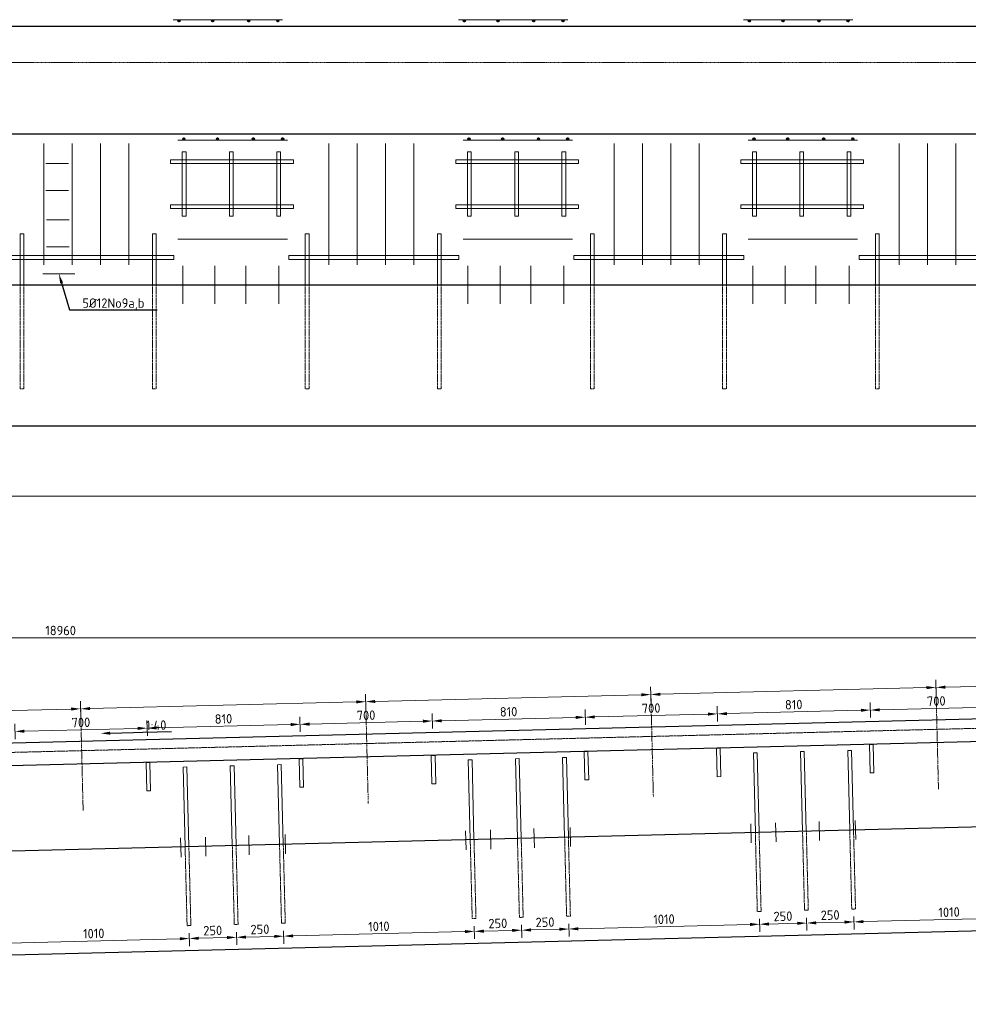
# Model space of a CAD drawing. Header units: millimetres. Extents: x -8028558 to 327273, y -63352 to 83293.
# Tile 185 of 195: x 296656 to 301679, y 5187 to 10398. Entities that reach past the tile are written whole.
import ezdxf
from ezdxf import colors
from ezdxf.entities.mleader import LeaderData, LeaderLine
from ezdxf.math import Vec2, Vec3

# ---------------------------------------------------------------- set-up
doc = ezdxf.new("R2010")
doc.units = ezdxf.units.MM
for name, pattern in [('NLCS-HIDDEN', [4, 2, -2]), ('XX-AFBREEK', [7, 4, -1, 1, -1]), ('XX-HART', [13, 4, -2, 1, -2, 4]), ('ZZ-HIDDEN-SO', [4, 2, -2])]:
    doc.linetypes.add(name, pattern=pattern)
for name, color, linetype, lineweight in [('B-CO-BC-AFBREEKLIJN-G', 7, 'XX-AFBREEK', 18), ('B-CO-BC-BETONVORM-GD', 90, 'Continuous', 25), ('B-CO-BC-BETONVORM-GN', 10, 'ZZ-HIDDEN-SO', 13), ('B-CO-BC-STORTNAAD-GD', 10, 'BC-STORTNAAD', 25), ('B-CO-BC-WAPENING-GD', 130, 'Continuous', 25), ('B-CO-BC-WAPENING_HOOFDWAPENING-G', 170, 'Continuous', 18), ('B-CO-BC-WAPENING_HOOFDWAPENING-GN', 140, 'NLCS-HIDDEN', 13), ('B-CO-SC-STAALVORM-AD', 252, 'Continuous', 18), ('X-XX-AL-HARTLIJN-G', 7, 'XX-HART', 18), ('X-XX-AL-M', 7, 'Continuous', 18), ('X-XX-AL-VERWIJZING-T25', 7, 'Continuous', 25)]:
    doc.layers.add(name, color=color, linetype=linetype, lineweight=lineweight)
doc.styles.add('NLCS-ISO-MM20-T25', font='NLCS-ISO.ttf', dxfattribs={"height": 50})
doc.linetypes.add('BC-STORTNAAD', pattern='A,15,-1,[175,NLCS.SHX,S=1,R=0,X=0,Y=0],-1', length=17)
doc.dimstyles.new('NLCS-MM20-T25-PIJL_L0_H4', dxfattribs={"dimscale": 20, "dimtxt": 2.5, "dimasz": 2.5, "dimexe": 2, "dimexo": 2, "dimgap": 0.7, "dimtad": 1, "dimdec": 0, "dimzin": 0, "dimdsep": 46, "dimtxsty": 'NLCS-ISO-MM20-T25', "dimcen": 0, "dimdle": 2, "dimclrd": 256, "dimclre": 256, "dimclrt": 256, "dimadec": 4, "dimazin": 0, "dimtfac": 1, "dimtdec": 3, "dimtofl": 0, "dimtmove": 0, "dimatfit": 3, "dimfxl": 2, "dimfxlon": 1, "dimtfillclr": 256, "dimtolj": 1, "dimtzin": 0, "dimlwd": -1, "dimlwe": -1, "dimarcsym": 0})
pattern_1 = [(45, (-25, 0), (-2.828427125, 2.828427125), []), (45, (-25, 2.4284), (-2.828427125, 2.828427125), []), (45, (-25, 2.5284), (-2.828427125, 2.828427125), []), (45, (-25, 2.6284), (-2.828427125, 2.828427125), [])]
pattern_2 = [(45, (0, 0), (-2.828427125, 2.828427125), []), (45, (0, 2.4284), (-2.828427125, 2.828427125), []), (45, (0, 2.5284), (-2.828427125, 2.828427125), []), (45, (0, 2.6284), (-2.828427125, 2.828427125), [])]

# ---------------------------------------------------------------- blocks, each defined once
blk = doc.blocks.new('*D1098')
at = {"layer": 'X-XX-AL-M', "transparency": 16777216}
for p, q in [((287393.2, 7086.2), (287393.2, 7166.2)), ((306353.2, 7086.2), (306353.2, 7166.2)), ((287443.2, 7126.2), (306303.2, 7126.2))]:
    blk.add_line(p, q, dxfattribs=at)
for points in [[(287443.2, 7134.6), (287443.2, 7117.9), (287393.2, 7126.2)], [(306303.2, 7134.6), (306303.2, 7117.9), (306353.2, 7126.2)]]:
    blk.add_solid(points, dxfattribs=at)
at = {"layer": 'X-XX-AL-M', "transparency": 16777216, "insert": (296873.2, 7165.2), "char_height": 50, "attachment_point": 5, "style": 'NLCS-ISO-MM20-T25'}
blk.add_mtext('\\A1;18960', dxfattribs=at)
blk = doc.blocks.new('*D1105')
at = {"layer": 'X-XX-AL-M', "transparency": 16777216}
for p, q in [((296979.9, 6710.8), (296977.9, 6790.8)), ((295470.4, 6673.1), (295468.4, 6753.1)), ((295519.3, 6714.3), (296928.9, 6749.6))]:
    blk.add_line(p, q, dxfattribs=at)
for points in [[(296928.7, 6757.9), (296929.1, 6741.2), (296978.9, 6750.8)], [(295519.1, 6722.6), (295519.5, 6706), (295469.4, 6713.1)]]:
    blk.add_solid(points, dxfattribs=at)
at = {"layer": 'X-XX-AL-M', "transparency": 16777216, "insert": (296223.1, 6770.9), "char_height": 50, "attachment_point": 5, "rotation": 1.4321, "style": 'NLCS-ISO-MM20-T25'}
blk.add_mtext('\\A1;10x1510=15100', dxfattribs=at)
blk = doc.blocks.new('*D1106')
at = {"layer": 'X-XX-AL-M', "transparency": 16777216}
for p, q in [((298489.4, 6748.6), (298487.4, 6828.5)), ((296979.9, 6710.8), (296977.9, 6790.8)), ((297028.9, 6752.1), (298438.4, 6787.3))]:
    blk.add_line(p, q, dxfattribs=at)
for points in [[(298438.2, 6795.6), (298438.6, 6779), (298488.4, 6788.5)], [(297028.7, 6760.4), (297029.1, 6743.7), (296978.9, 6750.8)]]:
    blk.add_solid(points, dxfattribs=at)
blk = doc.blocks.new('*D1107')
at = {"layer": 'X-XX-AL-M', "transparency": 16777216}
for p, q in [((298489.4, 6748.6), (298487.4, 6828.5)), ((299998.9, 6786.3), (299996.9, 6866.3)), ((298538.4, 6789.8), (299948, 6825))]:
    blk.add_line(p, q, dxfattribs=at)
for points in [[(299947.7, 6833.4), (299948.2, 6816.7), (299997.9, 6826.3)], [(298538.2, 6798.1), (298538.6, 6781.5), (298488.4, 6788.5)]]:
    blk.add_solid(points, dxfattribs=at)
blk = doc.blocks.new('*D1108')
at = {"layer": 'X-XX-AL-M', "transparency": 16777216}
for p, q in [((301508.5, 6824), (301506.5, 6904)), ((299998.9, 6786.3), (299996.9, 6866.3)), ((300047.9, 6827.5), (301457.5, 6862.8))]:
    blk.add_line(p, q, dxfattribs=at)
for points in [[(300047.7, 6835.9), (300048.1, 6819.2), (299997.9, 6826.3)], [(301457.3, 6871.1), (301457.7, 6854.4), (301507.5, 6864)]]:
    blk.add_solid(points, dxfattribs=at)
blk = doc.blocks.new('*D1109')
at = {"layer": 'X-XX-AL-M', "transparency": 16777216}
for p, q in [((303018, 6861.8), (303016, 6941.7)), ((301508.5, 6824), (301506.5, 6904)), ((301557.4, 6865.3), (302967, 6900.5))]:
    blk.add_line(p, q, dxfattribs=at)
for points in [[(302966.8, 6908.8), (302967.2, 6892.2), (303017, 6901.8)], [(301557.2, 6873.6), (301557.7, 6856.9), (301507.5, 6864)]]:
    blk.add_solid(points, dxfattribs=at)
blk = doc.blocks.new('*D1126')
at = {"layer": 'X-XX-AL-M', "transparency": 16777216}
for p, q in [((296632.6, 6590.9), (296630.6, 6670.9)), ((297332.4, 6608.4), (297330.4, 6688.4)), ((296681.6, 6632.2), (297281.4, 6647.2))]:
    blk.add_line(p, q, dxfattribs=at)
for points in [[(296681.4, 6640.5), (296681.8, 6623.9), (296631.6, 6630.9)], [(297281.2, 6655.5), (297281.6, 6638.8), (297331.4, 6648.4)]]:
    blk.add_solid(points, dxfattribs=at)
at = {"layer": 'X-XX-AL-M', "transparency": 16777216, "insert": (296980.6, 6678.7), "char_height": 50, "attachment_point": 5, "rotation": 1.4321, "style": 'NLCS-ISO-MM20-T25'}
blk.add_mtext('\\A1;700', dxfattribs=at)
blk = doc.blocks.new('*D1127')
at = {"layer": 'X-XX-AL-M', "transparency": 16777216}
for p, q in [((297332.4, 6608.4), (297330.4, 6688.4)), ((298142.2, 6628.7), (298140.2, 6708.7)), ((297381.4, 6649.7), (298091.2, 6667.4))]:
    blk.add_line(p, q, dxfattribs=at)
for points in [[(298091, 6675.8), (298091.4, 6659.1), (298141.2, 6668.7)], [(297381.2, 6658), (297381.6, 6641.3), (297331.4, 6648.4)]]:
    blk.add_solid(points, dxfattribs=at)
at = {"layer": 'X-XX-AL-M', "transparency": 16777216, "insert": (297735.3, 6697.5), "char_height": 50, "attachment_point": 5, "rotation": 1.4321, "style": 'NLCS-ISO-MM20-T25'}
blk.add_mtext('\\A1;810', dxfattribs=at)
blk = doc.blocks.new('*D1128')
at = {"layer": 'X-XX-AL-M', "transparency": 16777216}
for p, q in [((298841.9, 6646.2), (298839.9, 6726.2)), ((298142.2, 6628.7), (298140.2, 6708.7)), ((298191.2, 6669.9), (298791, 6684.9))]:
    blk.add_line(p, q, dxfattribs=at)
for points in [[(298190.9, 6678.3), (298191.4, 6661.6), (298141.2, 6668.7)], [(298790.8, 6693.2), (298791.2, 6676.6), (298840.9, 6686.2)]]:
    blk.add_solid(points, dxfattribs=at)
at = {"layer": 'X-XX-AL-M', "transparency": 16777216, "insert": (298490.1, 6716.4), "char_height": 50, "attachment_point": 5, "rotation": 1.4321, "style": 'NLCS-ISO-MM20-T25'}
blk.add_mtext('\\A1;700', dxfattribs=at)
blk = doc.blocks.new('*D1129')
at = {"layer": 'X-XX-AL-M', "transparency": 16777216}
for p, q in [((298841.9, 6646.2), (298839.9, 6726.2)), ((299651.7, 6666.4), (299649.7, 6746.4)), ((298890.9, 6687.4), (299600.7, 6705.2))]:
    blk.add_line(p, q, dxfattribs=at)
for points in [[(298890.7, 6695.7), (298891.1, 6679.1), (298840.9, 6686.2)], [(299600.5, 6713.5), (299600.9, 6696.8), (299650.7, 6706.4)]]:
    blk.add_solid(points, dxfattribs=at)
at = {"layer": 'X-XX-AL-M', "transparency": 16777216, "insert": (299244.8, 6735.3), "char_height": 50, "attachment_point": 5, "rotation": 1.4321, "style": 'NLCS-ISO-MM20-T25'}
blk.add_mtext('\\A1;810', dxfattribs=at)
blk = doc.blocks.new('*D1130')
at = {"layer": 'X-XX-AL-M', "transparency": 16777216}
for p, q in [((299651.7, 6666.4), (299649.7, 6746.4)), ((300351.5, 6683.9), (300349.5, 6763.9)), ((299700.7, 6707.7), (300300.5, 6722.7))]:
    blk.add_line(p, q, dxfattribs=at)
for points in [[(300300.3, 6731), (300300.7, 6714.3), (300350.5, 6723.9)], [(299700.5, 6716), (299700.9, 6699.3), (299650.7, 6706.4)]]:
    blk.add_solid(points, dxfattribs=at)
at = {"layer": 'X-XX-AL-M', "transparency": 16777216, "insert": (299999.6, 6754.1), "char_height": 50, "attachment_point": 5, "rotation": 1.4321, "style": 'NLCS-ISO-MM20-T25'}
blk.add_mtext('\\A1;700', dxfattribs=at)
blk = doc.blocks.new('*D1131')
at = {"layer": 'X-XX-AL-M', "transparency": 16777216}
for p, q in [((301161.2, 6704.2), (301159.2, 6784.1)), ((300351.5, 6683.9), (300349.5, 6763.9)), ((300400.5, 6725.2), (301110.2, 6742.9))]:
    blk.add_line(p, q, dxfattribs=at)
for points in [[(300400.3, 6733.5), (300400.7, 6716.8), (300350.5, 6723.9)], [(301110, 6751.2), (301110.4, 6734.6), (301160.2, 6744.1)]]:
    blk.add_solid(points, dxfattribs=at)
at = {"layer": 'X-XX-AL-M', "transparency": 16777216, "insert": (300754.4, 6773), "char_height": 50, "attachment_point": 5, "rotation": 1.4321, "style": 'NLCS-ISO-MM20-T25'}
blk.add_mtext('\\A1;810', dxfattribs=at)
blk = doc.blocks.new('*D1132')
at = {"layer": 'X-XX-AL-M', "transparency": 16777216}
for p, q in [((301161.2, 6704.2), (301159.2, 6784.1)), ((301861, 6721.7), (301859, 6801.6)), ((301210.2, 6745.4), (301810, 6760.4))]:
    blk.add_line(p, q, dxfattribs=at)
for points in [[(301210, 6753.7), (301210.4, 6737.1), (301160.2, 6744.1)], [(301809.8, 6768.7), (301810.2, 6752.1), (301860, 6761.6)]]:
    blk.add_solid(points, dxfattribs=at)
at = {"layer": 'X-XX-AL-M', "transparency": 16777216, "insert": (301509.1, 6791.9), "char_height": 50, "attachment_point": 5, "rotation": 1.4321, "style": 'NLCS-ISO-MM20-T25'}
blk.add_mtext('\\A1;700', dxfattribs=at)
blk = doc.blocks.new('*D1064')
at = {"layer": 'X-XX-AL-M', "transparency": 16777216}
for p, q in [((296544, 5537.9), (296545.7, 5469.8)), ((296594.7, 5511), (297504.4, 5533.8)), ((297553.7, 5563.1), (297555.4, 5495))]:
    blk.add_line(p, q, dxfattribs=at)
for points in [[(297504.2, 5542.1), (297504.6, 5525.5), (297554.4, 5535)], [(296594.5, 5519.4), (296594.9, 5502.7), (296544.7, 5509.8)]]:
    blk.add_solid(points, dxfattribs=at)
at = {"layer": 'X-XX-AL-M', "transparency": 16777216, "insert": (297048.5, 5561.4), "char_height": 50, "attachment_point": 5, "rotation": 1.4321, "style": 'NLCS-ISO-MM20-T25'}
blk.add_mtext('\\A1;1010', dxfattribs=at)
blk = doc.blocks.new('*D1065')
at = {"layer": 'X-XX-AL-M', "transparency": 16777216}
for p, q in [((297553.7, 5563.1), (297555.4, 5495)), ((297604.3, 5536.3), (297754.3, 5540)), ((297803.6, 5569.3), (297805.3, 5501.3))]:
    blk.add_line(p, q, dxfattribs=at)
for points in [[(297604.1, 5544.6), (297604.6, 5528), (297554.4, 5535)], [(297754.1, 5548.4), (297754.5, 5531.7), (297804.3, 5541.3)]]:
    blk.add_solid(points, dxfattribs=at)
at = {"layer": 'X-XX-AL-M', "transparency": 16777216, "insert": (297678.3, 5577.1), "char_height": 50, "attachment_point": 5, "rotation": 1.4321, "style": 'NLCS-ISO-MM20-T25'}
blk.add_mtext('\\A1;250', dxfattribs=at)
blk = doc.blocks.new('*D1066')
at = {"layer": 'X-XX-AL-M', "transparency": 16777216}
for p, q in [((297803.6, 5569.3), (297805.3, 5501.3)), ((297854.3, 5542.5), (298004.2, 5546.3)), ((298053.5, 5575.6), (298055.2, 5507.5))]:
    blk.add_line(p, q, dxfattribs=at)
for points in [[(297854.1, 5550.9), (297854.5, 5534.2), (297804.3, 5541.3)], [(298004, 5554.6), (298004.4, 5538), (298054.2, 5547.5)]]:
    blk.add_solid(points, dxfattribs=at)
at = {"layer": 'X-XX-AL-M', "transparency": 16777216, "insert": (297928.3, 5583.4), "char_height": 50, "attachment_point": 5, "rotation": 1.4321, "style": 'NLCS-ISO-MM20-T25'}
blk.add_mtext('\\A1;250', dxfattribs=at)
blk = doc.blocks.new('*D1067')
at = {"layer": 'X-XX-AL-M', "transparency": 16777216}
for p, q in [((299063.2, 5600.8), (299064.9, 5532.8)), ((298053.5, 5575.6), (298055.2, 5507.5)), ((298104.2, 5548.8), (299013.9, 5571.5))]:
    blk.add_line(p, q, dxfattribs=at)
for points in [[(299013.7, 5579.9), (299014.1, 5563.2), (299063.9, 5572.8)], [(298104, 5557.1), (298104.4, 5540.4), (298054.2, 5547.5)]]:
    blk.add_solid(points, dxfattribs=at)
at = {"layer": 'X-XX-AL-M', "transparency": 16777216, "insert": (298558.1, 5599.1), "char_height": 50, "attachment_point": 5, "rotation": 1.4321, "style": 'NLCS-ISO-MM20-T25'}
blk.add_mtext('\\A1;1010', dxfattribs=at)
blk = doc.blocks.new('*D1068')
at = {"layer": 'X-XX-AL-M', "transparency": 16777216}
for p, q in [((299063.2, 5600.8), (299064.9, 5532.8)), ((299113.9, 5574), (299263.8, 5577.8)), ((299313.1, 5607.1), (299314.8, 5539))]:
    blk.add_line(p, q, dxfattribs=at)
for points in [[(299113.7, 5582.4), (299114.1, 5565.7), (299063.9, 5572.8)], [(299263.6, 5586.1), (299264, 5569.4), (299313.8, 5579)]]:
    blk.add_solid(points, dxfattribs=at)
at = {"layer": 'X-XX-AL-M', "transparency": 16777216, "insert": (299187.9, 5614.9), "char_height": 50, "attachment_point": 5, "rotation": 1.4321, "style": 'NLCS-ISO-MM20-T25'}
blk.add_mtext('\\A1;250', dxfattribs=at)
blk = doc.blocks.new('*D1069')
at = {"layer": 'X-XX-AL-M', "transparency": 16777216}
for p, q in [((299313.1, 5607.1), (299314.8, 5539)), ((299363.8, 5580.3), (299513.8, 5584)), ((299563, 5613.3), (299564.7, 5545.3))]:
    blk.add_line(p, q, dxfattribs=at)
for points in [[(299363.6, 5588.6), (299364, 5571.9), (299313.8, 5579)], [(299513.5, 5592.4), (299514, 5575.7), (299563.7, 5585.3)]]:
    blk.add_solid(points, dxfattribs=at)
at = {"layer": 'X-XX-AL-M', "transparency": 16777216, "insert": (299437.8, 5621.1), "char_height": 50, "attachment_point": 5, "rotation": 1.4321, "style": 'NLCS-ISO-MM20-T25'}
blk.add_mtext('\\A1;250', dxfattribs=at)
blk = doc.blocks.new('*D1070')
at = {"layer": 'X-XX-AL-M', "transparency": 16777216}
for p, q in [((300572.7, 5638.6), (300574.4, 5570.5)), ((299563, 5613.3), (299564.7, 5545.3)), ((299613.7, 5586.5), (300523.4, 5609.3))]:
    blk.add_line(p, q, dxfattribs=at)
for points in [[(299613.5, 5594.8), (299613.9, 5578.2), (299563.7, 5585.3)], [(300523.2, 5617.6), (300523.6, 5600.9), (300573.4, 5610.5)]]:
    blk.add_solid(points, dxfattribs=at)
at = {"layer": 'X-XX-AL-M', "transparency": 16777216, "insert": (300067.6, 5636.9), "char_height": 50, "attachment_point": 5, "rotation": 1.4321, "style": 'NLCS-ISO-MM20-T25'}
blk.add_mtext('\\A1;1010', dxfattribs=at)
blk = doc.blocks.new('*D1071')
at = {"layer": 'X-XX-AL-M', "transparency": 16777216}
for p, q in [((300572.7, 5638.6), (300574.4, 5570.5)), ((300822.6, 5644.8), (300824.3, 5576.8)), ((300623.4, 5611.8), (300773.4, 5615.5))]:
    blk.add_line(p, q, dxfattribs=at)
for points in [[(300623.2, 5620.1), (300623.6, 5603.4), (300573.4, 5610.5)], [(300773.1, 5623.8), (300773.6, 5607.2), (300823.3, 5616.8)]]:
    blk.add_solid(points, dxfattribs=at)
at = {"layer": 'X-XX-AL-M', "transparency": 16777216, "insert": (300697.4, 5652.6), "char_height": 50, "attachment_point": 5, "rotation": 1.4321, "style": 'NLCS-ISO-MM20-T25'}
blk.add_mtext('\\A1;250', dxfattribs=at)
blk = doc.blocks.new('*D1072')
at = {"layer": 'X-XX-AL-M', "transparency": 16777216}
for p, q in [((300822.6, 5644.8), (300824.3, 5576.8)), ((301072.6, 5651.1), (301074.3, 5583)), ((300873.3, 5618), (301023.3, 5621.8))]:
    blk.add_line(p, q, dxfattribs=at)
for points in [[(301023.1, 5630.1), (301023.5, 5613.4), (301073.3, 5623)], [(300873.1, 5626.3), (300873.5, 5609.7), (300823.3, 5616.8)]]:
    blk.add_solid(points, dxfattribs=at)
at = {"layer": 'X-XX-AL-M', "transparency": 16777216, "insert": (300947.3, 5658.9), "char_height": 50, "attachment_point": 5, "rotation": 1.4321, "style": 'NLCS-ISO-MM20-T25'}
blk.add_mtext('\\A1;250', dxfattribs=at)
blk = doc.blocks.new('*D1073')
at = {"layer": 'X-XX-AL-M', "transparency": 16777216}
for p, q in [((301072.6, 5651.1), (301074.3, 5583)), ((301123.2, 5624.3), (302033, 5647)), ((302082.2, 5676.3), (302083.9, 5608.3))]:
    blk.add_line(p, q, dxfattribs=at)
for points in [[(301123, 5632.6), (301123.5, 5615.9), (301073.3, 5623)], [(302032.8, 5655.3), (302033.2, 5638.7), (302082.9, 5648.2)]]:
    blk.add_solid(points, dxfattribs=at)
at = {"layer": 'X-XX-AL-M', "transparency": 16777216, "insert": (301577.1, 5674.6), "char_height": 50, "attachment_point": 5, "rotation": 1.4321, "style": 'NLCS-ISO-MM20-T25'}
blk.add_mtext('\\A1;1010', dxfattribs=at)

msp = doc.modelspace()

# ---------------------------------------------------------------- hatches: boundary and pattern name
at = {"layer": 'B-CO-SC-STAALVORM-AD'}
h = msp.add_hatch(dxfattribs=at)
h.set_pattern_fill('ACO-STAAL', color=256, pattern_type=2)
h.set_pattern_definition(pattern_1)
h.paths.add_polyline_path([(297494.4, 10392.1, 1), (297506.4, 10392.1, 1)])
h = msp.add_hatch(dxfattribs=at)
h.set_pattern_fill('ACO-STAAL', color=256, pattern_type=2)
h.set_pattern_definition(pattern_1)
h.paths.add_polyline_path([(297672.6, 10392.1, 1), (297684.6, 10392.1, 1)])
h = msp.add_hatch(dxfattribs=at)
h.set_pattern_fill('ACO-STAAL', color=256, pattern_type=2)
h.set_pattern_definition(pattern_1)
h.paths.add_polyline_path([(297862.7, 10392.1, 1), (297874.7, 10392.1, 1)])
h = msp.add_hatch(dxfattribs=at)
h.set_pattern_fill('ACO-STAAL', color=256, pattern_type=2)
h.set_pattern_definition(pattern_1)
h.paths.add_polyline_path([(298017.3, 10392.1, 1), (298029.3, 10392.1, 1)])
h = msp.add_hatch(dxfattribs=at)
h.set_pattern_fill('ACO-STAAL', color=256, pattern_type=2)
h.set_pattern_definition(pattern_1)
h.paths.add_polyline_path([(299003.9, 10392.1, 1), (299015.9, 10392.1, 1)])
h = msp.add_hatch(dxfattribs=at)
h.set_pattern_fill('ACO-STAAL', color=256, pattern_type=2)
h.set_pattern_definition(pattern_1)
h.paths.add_polyline_path([(299182.1, 10392.1, 1), (299194.1, 10392.1, 1)])
h = msp.add_hatch(dxfattribs=at)
h.set_pattern_fill('ACO-STAAL', color=256, pattern_type=2)
h.set_pattern_definition(pattern_1)
h.paths.add_polyline_path([(299372.2, 10392.1, 1), (299384.2, 10392.1, 1)])
h = msp.add_hatch(dxfattribs=at)
h.set_pattern_fill('ACO-STAAL', color=256, pattern_type=2)
h.set_pattern_definition(pattern_1)
h.paths.add_polyline_path([(299526.8, 10392.1, 1), (299538.8, 10392.1, 1)])
h = msp.add_hatch(dxfattribs=at)
h.set_pattern_fill('ACO-STAAL', color=256, pattern_type=2)
h.set_pattern_definition(pattern_1)
h.paths.add_polyline_path([(300513.4, 10392.1, 1), (300525.4, 10392.1, 1)])
h = msp.add_hatch(dxfattribs=at)
h.set_pattern_fill('ACO-STAAL', color=256, pattern_type=2)
h.set_pattern_definition(pattern_1)
h.paths.add_polyline_path([(300691.7, 10392.1, 1), (300703.7, 10392.1, 1)])
h = msp.add_hatch(dxfattribs=at)
h.set_pattern_fill('ACO-STAAL', color=256, pattern_type=2)
h.set_pattern_definition(pattern_1)
h.paths.add_polyline_path([(300881.7, 10392.1, 1), (300893.7, 10392.1, 1)])
h = msp.add_hatch(dxfattribs=at)
h.set_pattern_fill('ACO-STAAL', color=256, pattern_type=2)
h.set_pattern_definition(pattern_1)
h.paths.add_polyline_path([(301036.3, 10392.1, 1), (301048.3, 10392.1, 1)])
h = msp.add_hatch(dxfattribs=at)
h.set_pattern_fill('ACO-STAAL', color=256, pattern_type=2)
h.set_pattern_definition(pattern_2)
h.paths.add_polyline_path([(297531.4, 9767.3, 1), (297519.4, 9767.3, 1)])
h = msp.add_hatch(dxfattribs=at)
h.set_pattern_fill('ACO-STAAL', color=256, pattern_type=2)
h.set_pattern_definition(pattern_2)
h.paths.add_polyline_path([(297709.6, 9767.3, 1), (297697.6, 9767.3, 1)])
h = msp.add_hatch(dxfattribs=at)
h.set_pattern_fill('ACO-STAAL', color=256, pattern_type=2)
h.set_pattern_definition(pattern_2)
h.paths.add_polyline_path([(297899.7, 9767.3, 1), (297887.7, 9767.3, 1)])
h = msp.add_hatch(dxfattribs=at)
h.set_pattern_fill('ACO-STAAL', color=256, pattern_type=2)
h.set_pattern_definition(pattern_2)
h.paths.add_polyline_path([(298054.3, 9767.3, 1), (298042.3, 9767.3, 1)])
h = msp.add_hatch(dxfattribs=at)
h.set_pattern_fill('ACO-STAAL', color=256, pattern_type=2)
h.set_pattern_definition(pattern_2)
h.paths.add_polyline_path([(299040.9, 9767.3, 1), (299028.9, 9767.3, 1)])
h = msp.add_hatch(dxfattribs=at)
h.set_pattern_fill('ACO-STAAL', color=256, pattern_type=2)
h.set_pattern_definition(pattern_2)
h.paths.add_polyline_path([(299219.1, 9767.3, 1), (299207.1, 9767.3, 1)])
h = msp.add_hatch(dxfattribs=at)
h.set_pattern_fill('ACO-STAAL', color=256, pattern_type=2)
h.set_pattern_definition(pattern_2)
h.paths.add_polyline_path([(299409.2, 9767.3, 1), (299397.2, 9767.3, 1)])
h = msp.add_hatch(dxfattribs=at)
h.set_pattern_fill('ACO-STAAL', color=256, pattern_type=2)
h.set_pattern_definition(pattern_2)
h.paths.add_polyline_path([(299563.8, 9767.3, 1), (299551.8, 9767.3, 1)])
h = msp.add_hatch(dxfattribs=at)
h.set_pattern_fill('ACO-STAAL', color=256, pattern_type=2)
h.set_pattern_definition(pattern_2)
h.paths.add_polyline_path([(300550.4, 9767.3, 1), (300538.4, 9767.3, 1)])
h = msp.add_hatch(dxfattribs=at)
h.set_pattern_fill('ACO-STAAL', color=256, pattern_type=2)
h.set_pattern_definition(pattern_2)
h.paths.add_polyline_path([(300728.7, 9767.3, 1), (300716.7, 9767.3, 1)])
h = msp.add_hatch(dxfattribs=at)
h.set_pattern_fill('ACO-STAAL', color=256, pattern_type=2)
h.set_pattern_definition(pattern_2)
h.paths.add_polyline_path([(300918.7, 9767.3, 1), (300906.7, 9767.3, 1)])
h = msp.add_hatch(dxfattribs=at)
h.set_pattern_fill('ACO-STAAL', color=256, pattern_type=2)
h.set_pattern_definition(pattern_2)
h.paths.add_polyline_path([(301073.3, 9767.3, 1), (301061.3, 9767.3, 1)])

# ---------------------------------------------------------------- linework, layer by layer
at = {"layer": 'B-CO-BC-AFBREEKLIJN-G', "flags": 128}
msp.add_lwpolyline([(285464.9, 10171.4), (307459.2, 10171.4)], dxfattribs=at)
at = {"layer": 'B-CO-BC-BETONVORM-GD', "flags": 128}
for points in [[(286154.1, 10364.7), (306174.1, 10364.7)], [(286154.1, 9794.7), (306174.1, 9794.7)], [(286154.1, 8994.7), (306344.1, 8994.7)], [(305119.1, 8246.4), (286114.1, 8246.4)], [(304364.4, 7875.3), (286114.1, 7877)], [(306353.2, 6811.7), (287590.6, 6342.7)], [(306353.2, 6691.7), (287349.1, 6217.7)], [(286168.2, 5186.7), (306353.2, 5691.4)]]:
    msp.add_lwpolyline(points, dxfattribs=at)
at = {"layer": 'B-CO-BC-BETONVORM-GN', "flags": 128}
msp.add_lwpolyline([(306353.2, 6762.9), (287393.2, 6290.1)], dxfattribs=at)
at = {"layer": 'B-CO-BC-STORTNAAD-GD', "flags": 128}
msp.add_lwpolyline([(306353.2, 6241.5), (286168.2, 5736.9)], dxfattribs=at)
at = {"layer": 'B-CO-BC-WAPENING-GD'}
for centre in [(297500.4, 10392.1), (297678.6, 10392.1), (297868.7, 10392.1), (298023.3, 10392.1), (299009.9, 10392.1), (299188.1, 10392.1), (299378.2, 10392.1), (299532.8, 10392.1), (300519.4, 10392.1), (300697.7, 10392.1), (300887.7, 10392.1), (301042.3, 10392.1), (297525.4, 9767.3), (297703.6, 9767.3), (297893.7, 9767.3), (298048.3, 9767.3), (299034.9, 9767.3), (299213.1, 9767.3), (299403.2, 9767.3), (299557.8, 9767.3), (300544.4, 9767.3), (300722.7, 9767.3), (300912.7, 9767.3), (301067.3, 9767.3)]:
    msp.add_circle(centre, 6, dxfattribs=at)
at = {"layer": 'B-CO-BC-WAPENING_HOOFDWAPENING-G', "flags": 128}
for points in [[(297469.5, 10398.2), (298048.5, 10398.2)], [(298979.1, 10398.2), (299558, 10398.2)], [(300488.6, 10398.2), (301067.5, 10398.2)], [(297494.5, 9761.3), (298073.5, 9761.3)], [(299004.1, 9761.3), (299583, 9761.3)], [(300513.6, 9761.3), (301092.5, 9761.3)], [(296783.9, 9100.6), (296783.9, 9742.2)], [(296933.9, 9100.6), (296933.9, 9742.2)], [(297083.9, 9100.6), (297083.9, 9742.2)], [(297233.9, 9100.6), (297233.9, 9742.2)], [(298293.4, 9100.6), (298293.4, 9742.2)], [(298443.4, 9100.6), (298443.4, 9742.2)], [(298593.4, 9100.6), (298593.4, 9742.2)], [(298743.4, 9100.6), (298743.4, 9742.2)], [(299803, 9100.6), (299803, 9742.2)], [(299953, 9100.6), (299953, 9742.2)], [(300103, 9100.6), (300103, 9742.2)], [(300253, 9100.6), (300253, 9742.2)], [(301312.5, 9100.6), (301312.5, 9742.2)], [(301462.5, 9100.6), (301462.5, 9742.2)], [(301612.5, 9100.6), (301612.5, 9742.2)], [(296794.7, 9636.2), (296914.8, 9636.2)], [(296794.7, 9494.2), (296914.8, 9494.2)], [(296797.9, 9338.8), (296918, 9338.8)], [(296658.9, 9264.7), (296678.9, 9264.7)], [(296658.9, 9264.7), (296658.9, 8994.7)], [(296678.9, 9264.7), (296678.9, 8994.7)], [(297358.7, 9264.7), (297378.7, 9264.7)], [(297358.7, 9264.7), (297358.7, 8994.7)], [(297378.7, 9264.7), (297378.7, 8994.7)], [(297494.5, 9236.9), (298073.5, 9236.9)], [(298168.4, 9264.7), (298188.4, 9264.7)], [(298168.4, 9264.7), (298168.4, 8994.7)], [(298188.4, 9264.7), (298188.4, 8994.7)], [(298868.2, 9264.7), (298888.2, 9264.7)], [(298868.2, 9264.7), (298868.2, 8994.7)], [(298888.2, 9264.7), (298888.2, 8994.7)], [(299004.1, 9236.9), (299583, 9236.9)], [(299678, 9264.7), (299698, 9264.7)], [(299678, 9264.7), (299678, 8994.7)], [(299698, 9264.7), (299698, 8994.7)], [(300377.7, 9264.7), (300397.7, 9264.7)], [(300377.7, 9264.7), (300377.7, 8994.7)], [(300397.7, 9264.7), (300397.7, 8994.7)], [(300513.6, 9236.9), (301092.5, 9236.9)], [(301187.5, 9264.7), (301207.5, 9264.7)], [(301187.5, 9264.7), (301187.5, 8994.7)], [(301207.5, 9264.7), (301207.5, 8994.7)], [(296797.9, 9196.8), (296918, 9196.8)], [(297519.7, 9094.7), (297519.7, 8894.7)], [(297690.4, 9094.7), (297690.4, 8894.7)], [(297853, 9094.7), (297853, 8894.7)], [(298028.6, 9094.7), (298028.6, 8894.7)], [(299029.2, 9094.7), (299029.2, 8894.7)], [(299199.9, 9094.7), (299199.9, 8894.7)], [(299362.6, 9094.7), (299362.6, 8894.7)], [(299538.1, 9094.7), (299538.1, 8894.7)], [(300538.8, 9094.7), (300538.8, 8894.7)], [(300709.4, 9094.7), (300709.4, 8894.7)], [(300872.1, 9094.7), (300872.1, 8894.7)], [(301047.6, 9094.7), (301047.6, 8894.7)], [(296779.3, 9052.6), (296948.8, 9052.6)], [(299665.2, 6524.5), (299645.3, 6524)], [(299649, 6374), (299645.3, 6524)], [(299669, 6374.5), (299665.2, 6524.5)], [(300365, 6542), (300345, 6541.5)], [(300348.8, 6391.5), (300345, 6541.5)], [(300368.8, 6392), (300365, 6542)], [(300560.7, 6518.5), (300540.7, 6518)], [(300551.3, 6096.5), (300540.7, 6518)], [(300571.3, 6097), (300560.7, 6518.5)], [(300810.6, 6524.8), (300790.6, 6524.3)], [(300801.2, 6102.7), (300790.6, 6524.3)], [(300821.2, 6103.2), (300810.6, 6524.8)], [(301060.6, 6531), (301040.6, 6530.5)], [(301051.1, 6109), (301040.6, 6530.5)], [(301071.1, 6109.5), (301060.6, 6531)], [(301174.8, 6562.2), (301154.8, 6561.7)], [(301158.5, 6411.8), (301154.8, 6561.7)], [(301178.5, 6412.3), (301174.8, 6562.2)], [(297346, 6466.5), (297326, 6466)], [(297329.7, 6316.1), (297326, 6466)], [(297349.7, 6316.6), (297346, 6466.5)], [(298155.7, 6486.7), (298135.7, 6486.2)], [(298139.5, 6336.3), (298135.7, 6486.2)], [(298159.5, 6336.8), (298155.7, 6486.7)], [(298855.5, 6504.2), (298835.5, 6503.7)], [(298839.3, 6353.8), (298835.5, 6503.7)], [(298859.2, 6354.3), (298855.5, 6504.2)], [(299051.2, 6480.8), (299031.2, 6480.3)], [(299041.7, 6058.8), (299031.2, 6480.3)], [(299061.7, 6059.3), (299051.2, 6480.8)], [(299301.1, 6487.1), (299281.1, 6486.6)], [(299291.7, 6065), (299281.1, 6486.6)], [(299311.7, 6065.5), (299301.1, 6487.1)], [(299551, 6493.3), (299531, 6492.8)], [(299541.6, 6071.3), (299531, 6492.8)], [(299561.6, 6071.8), (299551, 6493.3)], [(297541.7, 6443.1), (297521.7, 6442.6)], [(297532.2, 6021), (297521.7, 6442.6)], [(297552.2, 6021.5), (297541.7, 6443.1)], [(297791.6, 6449.3), (297771.6, 6448.8)], [(297782.1, 6027.3), (297771.6, 6448.8)], [(297802.1, 6027.8), (297791.6, 6449.3)], [(298041.5, 6455.6), (298021.5, 6455.1)], [(298032.1, 6033.5), (298021.5, 6455.1)], [(298052, 6034), (298041.5, 6455.6)], [(301178.5, 6412.3), (301158.5, 6411.8)], [(299669, 6374.5), (299649, 6374)], [(300368.8, 6392), (300348.8, 6391.5)], [(297349.7, 6316.6), (297329.7, 6316.1)], [(298159.5, 6336.8), (298139.5, 6336.3)], [(298859.2, 6354.3), (298839.3, 6353.8)], [(300891.3, 6053.6), (300888.7, 6154.9)], [(301083, 6059.1), (301080.4, 6160.4)], [(299020.2, 6003.7), (299017.6, 6105)], [(299151.5, 6008.3), (299148.9, 6109.7)], [(299381.7, 6015.8), (299379.2, 6117.2)], [(299573.5, 6021.3), (299570.9, 6122.7)], [(300529.7, 6041.4), (300527.1, 6142.8)], [(300661, 6046.1), (300658.5, 6147.4)], [(297510.6, 5965.9), (297508.1, 6067.3)], [(297641.9, 5970.6), (297639.4, 6071.9)], [(297872.2, 5978.1), (297869.7, 6079.4)], [(298063.9, 5983.6), (298061.4, 6085)]]:
    msp.add_lwpolyline(points, dxfattribs=at)
at = {"layer": 'B-CO-BC-WAPENING_HOOFDWAPENING-G'}
for points in [[(297517.5, 9698.8), (297537.5, 9698.8), (297537.5, 9358.8), (297517.5, 9358.8)], [(297767.5, 9698.8), (297787.5, 9698.8), (297787.5, 9358.8), (297767.5, 9358.8)], [(298017.5, 9698.8), (298037.5, 9698.8), (298037.5, 9358.8), (298017.5, 9358.8)], [(299027.1, 9698.8), (299047.1, 9698.8), (299047.1, 9358.8), (299027.1, 9358.8)], [(299277.1, 9698.8), (299297.1, 9698.8), (299297.1, 9358.8), (299277.1, 9358.8)], [(299527.1, 9698.8), (299547.1, 9698.8), (299547.1, 9358.8), (299527.1, 9358.8)], [(300536.6, 9698.8), (300556.6, 9698.8), (300556.6, 9358.8), (300536.6, 9358.8)], [(300786.6, 9698.8), (300806.6, 9698.8), (300806.6, 9358.8), (300786.6, 9358.8)], [(301036.6, 9698.8), (301056.6, 9698.8), (301056.6, 9358.8), (301036.6, 9358.8)], [(297455.6, 9656.2), (298105.6, 9656.2), (298105.6, 9636.2), (297455.6, 9636.2)], [(298965.1, 9656.2), (299615.1, 9656.2), (299615.1, 9636.2), (298965.1, 9636.2)], [(300474.7, 9656.2), (301124.7, 9656.2), (301124.7, 9636.2), (300474.7, 9636.2)], [(297455.6, 9418.7), (298105.6, 9418.7), (298105.6, 9398.7), (297455.6, 9398.7)], [(298965.1, 9418.7), (299615.1, 9418.7), (299615.1, 9398.7), (298965.1, 9398.7)], [(300474.7, 9418.7), (301124.7, 9418.7), (301124.7, 9398.7), (300474.7, 9398.7)], [(296571.9, 9149.7), (297471.9, 9149.7), (297471.9, 9129.7), (296571.9, 9129.7)], [(298081.4, 9149.7), (298981.4, 9149.7), (298981.4, 9129.7), (298081.4, 9129.7)], [(299591, 9149.7), (300491, 9149.7), (300491, 9129.7), (299591, 9129.7)], [(301100.5, 9149.7), (302000.5, 9149.7), (302000.5, 9129.7), (301100.5, 9129.7)]]:
    msp.add_lwpolyline(points, close=True, dxfattribs=at)
at = {"layer": 'B-CO-BC-WAPENING_HOOFDWAPENING-GN', "flags": 128}
for points in [[(296658.9, 8994.7), (296658.9, 8444.7)], [(296678.9, 8444.7), (296678.9, 8994.7)], [(297358.7, 8994.7), (297358.7, 8444.7)], [(297378.7, 8444.7), (297378.7, 8994.7)], [(298168.4, 8994.7), (298168.4, 8444.7)], [(298188.4, 8444.7), (298188.4, 8994.7)], [(298868.2, 8994.7), (298868.2, 8444.7)], [(298888.2, 8444.7), (298888.2, 8994.7)], [(299678, 8994.7), (299678, 8444.7)], [(299698, 8444.7), (299698, 8994.7)], [(300377.7, 8994.7), (300377.7, 8444.7)], [(300397.7, 8444.7), (300397.7, 8994.7)], [(301187.5, 8994.7), (301187.5, 8444.7)], [(301207.5, 8444.7), (301207.5, 8994.7)], [(296658.9, 8444.7), (296678.9, 8444.7)], [(297358.7, 8444.7), (297378.7, 8444.7)], [(298168.4, 8444.7), (298188.4, 8444.7)], [(298868.2, 8444.7), (298888.2, 8444.7)], [(299678, 8444.7), (299698, 8444.7)], [(300377.7, 8444.7), (300397.7, 8444.7)], [(301187.5, 8444.7), (301207.5, 8444.7)], [(300801.2, 6102.7), (300811.6, 5684.6)], [(300821.2, 6103.2), (300831.6, 5685.1)], [(301051.1, 6109), (301061.6, 5690.8)], [(301071.1, 6109.5), (301081.6, 5691.3)], [(299041.7, 6058.8), (299052.2, 5640.6)], [(299061.7, 6059.3), (299072.2, 5641.1)], [(299291.7, 6065), (299302.1, 5646.8)], [(299311.7, 6065.5), (299322.1, 5647.3)], [(299541.6, 6071.3), (299552, 5653.1)], [(299561.6, 6071.8), (299572, 5653.6)], [(300551.3, 6096.5), (300561.7, 5678.3)], [(300571.3, 6097), (300581.7, 5678.8)], [(297532.2, 6021), (297542.7, 5602.8)], [(297552.2, 6021.5), (297562.7, 5603.3)], [(297782.1, 6027.3), (297792.6, 5609.1)], [(297802.1, 6027.8), (297812.6, 5609.6)], [(298032.1, 6033.5), (298042.5, 5615.3)], [(298052, 6034), (298062.5, 5615.8)], [(300831.6, 5685.1), (300811.6, 5684.6)], [(301081.6, 5691.3), (301061.6, 5690.8)], [(299072.2, 5641.1), (299052.2, 5640.6)], [(299322.1, 5647.3), (299302.1, 5646.8)], [(299572, 5653.6), (299552, 5653.1)], [(300581.7, 5678.8), (300561.7, 5678.3)], [(297562.7, 5603.3), (297542.7, 5602.8)], [(297812.6, 5609.6), (297792.6, 5609.1)], [(298062.5, 5615.8), (298042.5, 5615.3)]]:
    msp.add_lwpolyline(points, dxfattribs=at)
at = {"layer": 'X-XX-AL-HARTLIJN-G', "flags": 128}
for points in [[(301520.9, 6325.1), (301507.5, 6864)], [(298501.9, 6249.6), (298488.4, 6788.5)], [(300011.4, 6287.3), (299997.9, 6826.3)], [(296992.4, 6211.8), (296978.9, 6750.8)]]:
    msp.add_lwpolyline(points, dxfattribs=at)

# ---------------------------------------------------------------- dimensions: what is measured, and where the dimension line sits
at = {"layer": 'X-XX-AL-M'}
dim = msp.add_linear_dim(base=(306353.2, 7126.2), p1=(287393.2, 6370.3), p2=(306353.2, 6811.7), dimstyle='NLCS-MM20-T25-PIJL_L0_H4', dxfattribs=at)
dim.commit()
dim.dimension.update_dxf_attribs({"geometry": '*D1098', "text_midpoint": (296873.2, 7165.2)})
for base, p1, p2, text, picture, middle in [((303017, 6901.8), (301511.8, 6690.7), (303021.3, 6728.4), ' ', '*D1109', (302262.2, 6882.9)), ((301507.5, 6864), (300002.3, 6652.9), (301511.8, 6690.7), ' ', '*D1108', (300752.7, 6845.2)), ((298488.4, 6788.5), (296983.2, 6577.5), (298492.7, 6615.2), ' ', '*D1106', (297733.6, 6769.7)), ((299997.9, 6826.3), (298492.7, 6615.2), (300002.3, 6652.9), ' ', '*D1107', (299243.2, 6807.4)), ((296978.9, 6750.8), (295473.7, 6539.7), (296983.2, 6577.5), '10x<>=15100', '*D1105', (296223.1, 6770.9))]:
    dim = msp.add_linear_dim(base=base, p1=p1, p2=p2, angle=181.4321, text=text, dimstyle='NLCS-MM20-T25-PIJL_L0_H4', dxfattribs=at)
    dim.commit()
    dim.dimension.update_dxf_attribs({"geometry": picture, "text_midpoint": middle})
for base, p1, p2, picture, middle in [((300350.5, 6723.9), (299655.2, 6524.2), (300355, 6541.7), '*D1130', (299999.6, 6754.1)), ((301160.2, 6744.1), (300355, 6541.7), (301164.8, 6562), '*D1131', (300754.4, 6773)), ((301860, 6761.6), (301164.8, 6562), (301864.6, 6579.5), '*D1132', (301509.1, 6791.9)), ((298141.2, 6668.7), (297336, 6466.3), (298145.7, 6486.5), '*D1127', (297735.3, 6697.5)), ((298840.9, 6686.2), (298145.7, 6486.5), (298845.5, 6504), '*D1128', (298490.1, 6716.4)), ((299650.7, 6706.4), (298845.5, 6504), (299655.2, 6524.2), '*D1129', (299244.8, 6735.3)), ((297331.4, 6648.4), (296636.2, 6448.8), (297336, 6466.3), '*D1126', (296980.6, 6678.7)), ((300823.3, 5616.8), (300571.7, 5678.6), (300821.6, 5684.8), '*D1071', (300697.4, 5652.6)), ((301073.3, 5623), (300821.6, 5684.8), (301071.6, 5691.1), '*D1072', (300947.3, 5658.9)), ((302082.9, 5648.2), (301071.6, 5691.1), (302081.2, 5716.3), '*D1073', (301577.1, 5674.6)), ((299063.9, 5572.8), (298052.5, 5615.6), (299062.2, 5640.8), '*D1067', (298558.1, 5599.1)), ((299313.8, 5579), (299062.2, 5640.8), (299312.1, 5647.1), '*D1068', (299187.9, 5614.9)), ((299563.7, 5585.3), (299312.1, 5647.1), (299562, 5653.3), '*D1069', (299437.8, 5621.1)), ((300573.4, 5610.5), (299562, 5653.3), (300571.7, 5678.6), '*D1070', (300067.6, 5636.9)), ((297554.4, 5535), (296543, 5577.8), (297552.7, 5603.1), '*D1064', (297048.5, 5561.4)), ((297804.3, 5541.3), (297552.7, 5603.1), (297802.6, 5609.3), '*D1065', (297678.3, 5577.1)), ((298054.2, 5547.5), (297802.6, 5609.3), (298052.5, 5615.6), '*D1066', (297928.3, 5583.4))]:
    dim = msp.add_linear_dim(base=base, p1=p1, p2=p2, angle=181.4321, dimstyle='NLCS-MM20-T25-PIJL_L0_H4', dxfattribs=at)
    dim.commit()
    dim.dimension.update_dxf_attribs({"geometry": picture, "text_midpoint": middle})

# ---------------------------------------------------------------- leaders
at = {"layer": 'X-XX-AL-VERWIJZING-T25'}
ml = msp.add_multileader_mtext('Standard', dxfattribs=at)
ml.set_content('5Ø12No9a,b', color=256, style='NLCS-ISO-MM20-T25')
ml.set_leader_properties(color=256, linetype='ByLayer', lineweight=-1)
ml.build(insert=Vec2(0, 0))
ml.multileader.update_dxf_attribs({"text_left_attachment_type": 5, "text_right_attachment_type": 5, "dogleg_length": 50, "arrow_head_size": 50})
ctx = ml.context
ctx.base_point, ctx.char_height, ctx.arrow_head_size, ctx.landing_gap_size, ctx.plane_origin = Vec3(296970.5, 8863.1), 50, 50, 18, Vec3(296864.1, 9052.6)
ctx.left_attachment, ctx.right_attachment = 5, 5
notes = []
notes.append((ctx, [(0, (1, 1, 0), (296920.5, 8863.1), (1, 0), 50, [(0, [(296864.1, 9052.6)], 0, [])])]))
ctx.mtext.insert, ctx.mtext.flow_direction = Vec3(296988.5, 8923.1), 5
ml = msp.add_multileader_mtext('Standard', dxfattribs=at)
ml.set_content('1:40', color=256, style='NLCS-ISO-MM20-T25')
ml.set_leader_properties(color=256, linetype='ByLayer', lineweight=-1)
ml.build(insert=Vec2(0, 0))
ml.multileader.update_dxf_attribs({"text_left_attachment_type": 5, "text_right_attachment_type": 5, "dogleg_length": 50, "arrow_head_size": 50})
ctx = ml.context
ctx.base_point, ctx.char_height, ctx.arrow_head_size, ctx.landing_gap_size, ctx.plane_origin, ctx.plane_x_axis, ctx.plane_y_axis = Vec3(297308.3, 6626.8), 50, 50, 18, Vec3(297085.5, 6620.6), Vec3(0.999624, 0.027417), Vec3(-0.027417, 0.999624)
ctx.left_attachment, ctx.right_attachment = 5, 5
notes.append((ctx, [(0, (1, 1, 0), (297258.3, 6625.4), (0.999624, 0.027417), 50, [(0, [(297085.5, 6620.6)], 0, [])])]))
ctx.mtext.insert, ctx.mtext.text_direction, ctx.mtext.rotation, ctx.mtext.flow_direction = Vec3(297324.6, 6687.2), Vec3(0.999624, 0.027417), 0.027421, 5
for ctx, leaders in notes:
    for number, flags, end, landing, length, lines in leaders:
        leader = LeaderData()
        leader.index, (leader.has_last_leader_line, leader.has_dogleg_vector, leader.attachment_direction) = number, flags
        leader.last_leader_point, leader.dogleg_vector, leader.dogleg_length = Vec3(end), Vec3(landing), length
        for number, points, colour, breaks in lines:
            line = LeaderLine()
            line.index, line.vertices, line.color, line.breaks = number, Vec3.list(points), colors.encode_raw_color(colour), breaks
            leader.lines.append(line)
        ctx.leaders.append(leader)

doc.saveas('drawing.dxf')
